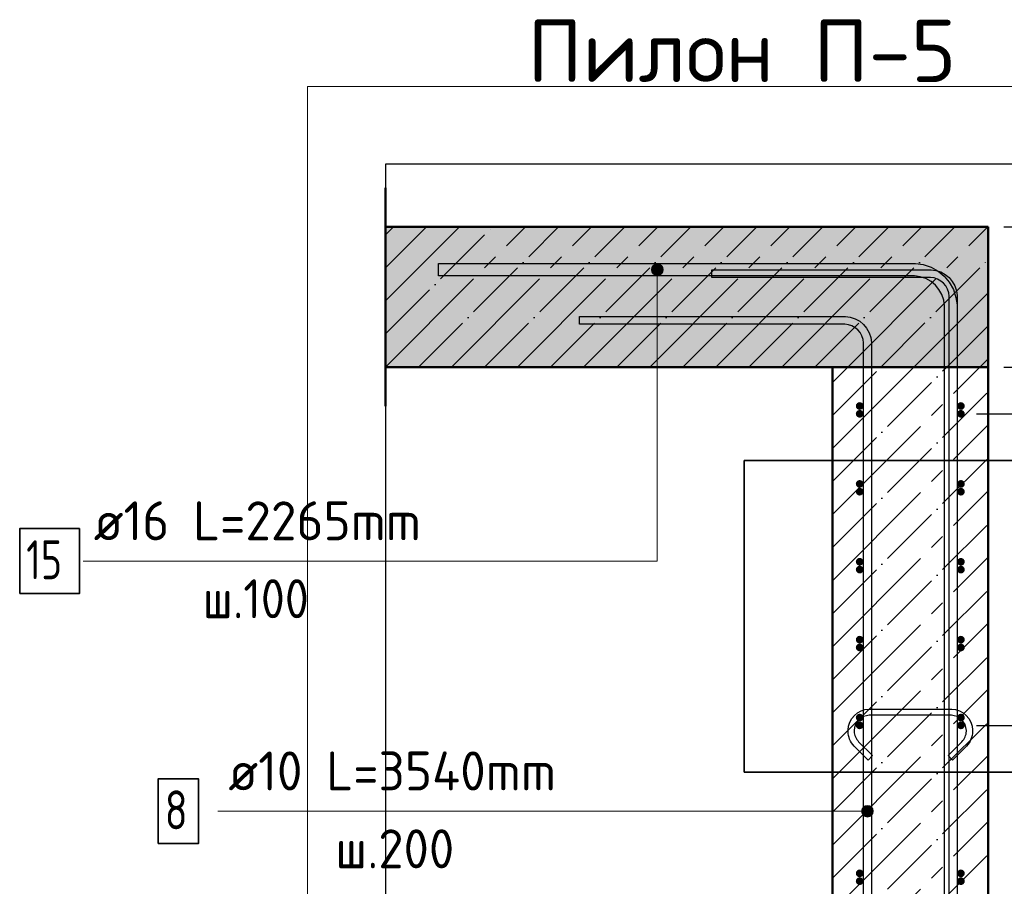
# Model space of a CAD drawing. Header units: millimetres. Extents: x -19950 to 69837, y -2757 to 40090.
# Tile 51 of 136: x -4033 to -2768, y 9246 to 10359. Entities that reach past the tile are written whole.
import ezdxf

# ---------------------------------------------------------------- set-up
doc = ezdxf.new("R2010")
doc.units = ezdxf.units.MM
doc.header["$PDMODE"] = 65
doc.linetypes.add('______11', pattern=[100, 80, -10, 0, -10])
doc.linetypes.add('______5', pattern=[220, 160, -20, 20, -20])
for name, color, linetype, lineweight in [('Standard', 7, 'Continuous', 25), ('Арм.стержн. Арматура края', 96, 'Continuous', 35), ('Арм.стержн. вертикальными 1', 22, 'Continuous', 35), ('Арм.стержн.горизонт. 1', 180, 'Continuous', 35), ('Размерная линия_ общее', 7, 'Continuous', 13)]:
    doc.layers.add(name, color=color, linetype=linetype, lineweight=lineweight)
doc.layers.add('Арм.стержн. вертикальными 2', color=7, linetype='Continuous', lineweight=35, true_color=0x006e00)
doc.layers.add('Арм.стержн.Стяжки', color=7, linetype='Continuous', lineweight=35, true_color=0x501e0f)
doc.styles.add('ISOCPEUR', font='ISOCPEUR')
doc.dimstyles.new('DIMSTYLE_12', dxfattribs={"dimtxt": 44, "dimasz": 50, "dimexe": 0, "dimexo": 0, "dimgap": 22, "dimtad": 0, "dimdec": 0, "dimrnd": 5, "dimzin": 12, "dimdsep": 46, "dimtxsty": 'ISOCPEUR', "dimblk1": 'ALL_ML_STRICH', "dimblk2": 'ALL_ML_STRICH', "dimsah": 1, "dimcen": 0, "dimclrd": 7, "dimclre": 256, "dimclrt": 7, "dimadec": 0, "dimazin": 0, "dimtfac": 1, "dimtdec": 0, "dimtix": 1, "dimtmove": 2, "dimatfit": 3, "dimfxl": 0, "dimtvp": 1.2, "dimtzin": 0, "dimlwd": 0, "dimlwe": -3, "dimarcsym": 0})
doc.dimstyles.new('DIMSTYLE_7', dxfattribs={"dimtxt": 44, "dimasz": 50, "dimexe": 0, "dimexo": 0, "dimgap": 22, "dimtad": 2, "dimdec": 0, "dimrnd": 5, "dimzin": 12, "dimdsep": 46, "dimtxsty": 'ISOCPEUR', "dimblk1": 'ALL_ML_STRICH', "dimblk2": 'ALL_ML_STRICH', "dimsah": 1, "dimcen": 0, "dimclrd": 7, "dimclre": 256, "dimclrt": 7, "dimadec": 0, "dimazin": 0, "dimtfac": 1, "dimtdec": 0, "dimtix": 1, "dimtmove": 2, "dimatfit": 3, "dimfxl": 0, "dimtzin": 0, "dimlwd": 0, "dimlwe": -3, "dimarcsym": 0})

# ---------------------------------------------------------------- blocks, each defined once
blk = doc.blocks.new('ALL_ML_STRICH')
at = {"color": 0, "linetype": 'ByBlock', "lineweight": -2}
for p, q in [((-0.3, -0.3), (0.3, 0.3)), ((0, -0.5), (0, 0.5)), ((-1, 0), (0.5, 0))]:
    blk.add_line(p, q, dxfattribs=at)
blk = doc.blocks.new('*D241')
at = {"layer": 'DEFPOINTS', "color": 7, "linetype": 'Continuous', "lineweight": 13, "transparency": 33554687}
for p in [(-2788.4, 9912.6), (-2740.5, 6792.6), (-2411.2, 6792.6)]:
    blk.add_point(p, dxfattribs=at)
at = {"layer": 'Размерная линия_ общее', "color": 253, "linetype": 'Continuous', "lineweight": -2, "true_color": 0xa0a0a0, "transparency": 33554687}
for p, q in [((-2768.4, 9912.6), (-2411.2, 9912.6)), ((-2720.5, 6792.6), (-2411.2, 6792.6))]:
    blk.add_line(p, q, dxfattribs=at)
at = {"layer": 'Размерная линия_ общее', "color": 7, "linetype": 'Continuous', "lineweight": -2, "transparency": 33554687}
blk.add_line((-2411.2, 6792.6), (-2411.2, 9912.6), dxfattribs=at)
at = {"layer": 'Размерная линия_ общее', "color": 7, "linetype": 'Continuous', "lineweight": 13, "transparency": 33554687, "xscale": 50, "yscale": 50, "zscale": 50}
for p, rotation in [((-2411.2, 9912.6), 90), ((-2411.2, 6792.6), 270)]:
    blk.add_blockref('ALL_ML_STRICH', p, dxfattribs=dict(at, rotation=rotation))
at = {"layer": 'Размерная линия_ общее', "color": 7, "linetype": 'Continuous', "lineweight": 13, "transparency": 33554687, "insert": (-2448.2, 8359.2), "char_height": 44, "width": 176, "attachment_point": 5, "rotation": 90, "style": 'ISOCPEUR'}
blk.add_mtext('\\A1;{3120}', dxfattribs=at)
blk = doc.blocks.new('*D242')
at = {"layer": 'DEFPOINTS', "color": 7, "linetype": 'Continuous', "lineweight": 13, "transparency": 33554687}
for p in [(-2788.4, 10092.6), (-2788.4, 9912.6), (-2411.2, 9912.6)]:
    blk.add_point(p, dxfattribs=at)
at = {"layer": 'Размерная линия_ общее', "color": 253, "linetype": 'Continuous', "lineweight": -2, "true_color": 0xa0a0a0, "transparency": 33554687}
for p, q in [((-2768.4, 10092.6), (-2411.2, 10092.6)), ((-2768.4, 9912.6), (-2411.2, 9912.6))]:
    blk.add_line(p, q, dxfattribs=at)
at = {"layer": 'Размерная линия_ общее', "color": 7, "linetype": 'Continuous', "lineweight": -2, "transparency": 33554687}
blk.add_line((-2411.2, 9912.6), (-2411.2, 10092.6), dxfattribs=at)
at = {"layer": 'Размерная линия_ общее', "color": 7, "linetype": 'Continuous', "lineweight": 13, "transparency": 33554687, "xscale": 50, "yscale": 50, "zscale": 50}
for p, rotation in [((-2411.2, 10092.6), 90), ((-2411.2, 9912.6), 270)]:
    blk.add_blockref('ALL_ML_STRICH', p, dxfattribs=dict(at, rotation=rotation))
at = {"layer": 'Размерная линия_ общее', "color": 7, "linetype": 'Continuous', "lineweight": 13, "transparency": 33554687, "insert": (-2448.2, 10009.2), "char_height": 44, "width": 132, "attachment_point": 5, "rotation": 90, "style": 'ISOCPEUR'}
blk.add_mtext('\\A1;{180}', dxfattribs=at)
blk = doc.blocks.new('*D245')
at = {"layer": 'DEFPOINTS', "color": 7, "linetype": 'Continuous', "lineweight": 13, "transparency": 33554687}
for p in [(-2823.4, 9452.6), (-2823.4, 7252.6), (-2618.4, 7252.6)]:
    blk.add_point(p, dxfattribs=at)
at = {"layer": 'Размерная линия_ общее', "color": 253, "linetype": 'Continuous', "lineweight": -2, "true_color": 0xa0a0a0, "transparency": 33554687}
for p, q in [((-2803.4, 9452.6), (-2618.4, 9452.6)), ((-2803.4, 7252.6), (-2618.4, 7252.6))]:
    blk.add_line(p, q, dxfattribs=at)
at = {"layer": 'Размерная линия_ общее', "color": 7, "linetype": 'Continuous', "lineweight": -2, "transparency": 33554687}
blk.add_line((-2618.4, 7252.6), (-2618.4, 9452.6), dxfattribs=at)
at = {"layer": 'Размерная линия_ общее', "color": 7, "linetype": 'Continuous', "lineweight": 13, "transparency": 33554687, "xscale": 50, "yscale": 50, "zscale": 50}
for p, rotation in [((-2618.4, 9452.6), 90), ((-2618.4, 7252.6), 270)]:
    blk.add_blockref('ALL_ML_STRICH', p, dxfattribs=dict(at, rotation=rotation))
at = {"layer": 'Размерная линия_ общее', "color": 7, "linetype": 'Continuous', "lineweight": 13, "transparency": 33554687, "insert": (-2677.4, 8208.6), "char_height": 44, "width": 2.2, "attachment_point": 1, "rotation": 90, "line_spacing_factor": 0.60241, "style": 'ISOCPEUR'}
blk.add_mtext('\\W0.91;11х200=2200', dxfattribs=at)
blk = doc.blocks.new('*D246')
at = {"layer": 'DEFPOINTS', "color": 7, "linetype": 'Continuous', "lineweight": 13, "transparency": 33554687}
for p in [(-2823.4, 9852.6), (-2823.4, 9452.6), (-2618.4, 9452.6)]:
    blk.add_point(p, dxfattribs=at)
at = {"layer": 'Размерная линия_ общее', "color": 253, "linetype": 'Continuous', "lineweight": -2, "true_color": 0xa0a0a0, "transparency": 33554687}
for p, q in [((-2803.4, 9852.6), (-2618.4, 9852.6)), ((-2803.4, 9452.6), (-2618.4, 9452.6))]:
    blk.add_line(p, q, dxfattribs=at)
at = {"layer": 'Размерная линия_ общее', "color": 7, "linetype": 'Continuous', "lineweight": -2, "transparency": 33554687}
blk.add_line((-2618.4, 9452.6), (-2618.4, 9852.6), dxfattribs=at)
at = {"layer": 'Размерная линия_ общее', "color": 7, "linetype": 'Continuous', "lineweight": 13, "transparency": 33554687, "xscale": 50, "yscale": 50, "zscale": 50}
for p, rotation in [((-2618.4, 9852.6), 90), ((-2618.4, 9452.6), 270)]:
    blk.add_blockref('ALL_ML_STRICH', p, dxfattribs=dict(at, rotation=rotation))
at = {"layer": 'Размерная линия_ общее', "color": 7, "linetype": 'Continuous', "lineweight": 13, "transparency": 33554687, "insert": (-2677.4, 9586.6), "char_height": 44, "width": 2.2, "attachment_point": 1, "rotation": 90, "line_spacing_factor": 0.60241, "style": 'ISOCPEUR'}
blk.add_mtext('\\W0.91;4х100', dxfattribs=at)
blk = doc.blocks.new('*D247')
at = {"layer": 'DEFPOINTS', "color": 7, "linetype": 'Continuous', "lineweight": 13, "transparency": 33554687}
for p in [(-2788.4, 9912.6), (-2823.4, 9852.6), (-2618.4, 9852.6)]:
    blk.add_point(p, dxfattribs=at)
at = {"layer": 'Размерная линия_ общее', "color": 253, "linetype": 'Continuous', "lineweight": -2, "true_color": 0xa0a0a0, "transparency": 33554687}
for p, q in [((-2768.4, 9912.6), (-2618.4, 9912.6)), ((-2803.4, 9852.6), (-2618.4, 9852.6))]:
    blk.add_line(p, q, dxfattribs=at)
at = {"layer": 'Размерная линия_ общее', "color": 7, "linetype": 'Continuous', "lineweight": -2, "transparency": 33554687}
blk.add_line((-2618.4, 9852.6), (-2618.4, 9912.6), dxfattribs=at)
at = {"layer": 'Размерная линия_ общее', "color": 7, "linetype": 'Continuous', "lineweight": 13, "transparency": 33554687, "xscale": 50, "yscale": 50, "zscale": 50}
for p, rotation in [((-2618.4, 9912.6), 90), ((-2618.4, 9852.6), 270)]:
    blk.add_blockref('ALL_ML_STRICH', p, dxfattribs=dict(at, rotation=rotation))
at = {"layer": 'Размерная линия_ общее', "color": 7, "linetype": 'Continuous', "lineweight": 13, "transparency": 33554687, "insert": (-2529.4, 9780.7), "char_height": 44, "width": 88, "attachment_point": 5, "rotation": 90, "style": 'ISOCPEUR'}
blk.add_mtext('\\A1;{60}', dxfattribs=at)

msp = doc.modelspace()

# ---------------------------------------------------------------- hatches: boundary and pattern name
at = {"layer": 'Standard', "linetype": 'Continuous', "lineweight": -3, "transparency": 33554687}
msp.add_hatch(color=7, dxfattribs=at).paths.add_polyline_path([(-2788.4, 9912.6), (-2788.4, 10092.6), (-3562.6, 10092.6), (-3562.6, 9912.6)])
at = {"layer": 'Арм.стержн. Арматура края', "linetype": 'Continuous', "lineweight": 50, "transparency": 33554687}
for points in [[(-2948.4, 9862.6), (-2948.8, 9864.5), (-2949.9, 9866.1), (-2951.5, 9867.2), (-2953.4, 9867.6), (-2955.3, 9867.2), (-2956.9, 9866.1), (-2958, 9864.5), (-2958.4, 9862.6), (-2958, 9860.7), (-2956.9, 9859.1), (-2955.3, 9858), (-2953.4, 9857.6), (-2951.5, 9858), (-2949.9, 9859.1), (-2948.8, 9860.7)], [(-2818.4, 9862.6), (-2818.8, 9864.5), (-2819.9, 9866.1), (-2821.5, 9867.2), (-2823.4, 9867.6), (-2825.3, 9867.2), (-2826.9, 9866.1), (-2828, 9864.5), (-2828.4, 9862.6), (-2828, 9860.7), (-2826.9, 9859.1), (-2825.3, 9858), (-2823.4, 9857.6), (-2821.5, 9858), (-2819.9, 9859.1), (-2818.8, 9860.7)], [(-2948.4, 9762.6), (-2948.8, 9764.5), (-2949.9, 9766.1), (-2951.5, 9767.2), (-2953.4, 9767.6), (-2955.3, 9767.2), (-2956.9, 9766.1), (-2958, 9764.5), (-2958.4, 9762.6), (-2958, 9760.7), (-2956.9, 9759.1), (-2955.3, 9758), (-2953.4, 9757.6), (-2951.5, 9758), (-2949.9, 9759.1), (-2948.8, 9760.7)], [(-2818.4, 9762.6), (-2818.8, 9764.5), (-2819.9, 9766.1), (-2821.5, 9767.2), (-2823.4, 9767.6), (-2825.3, 9767.2), (-2826.9, 9766.1), (-2828, 9764.5), (-2828.4, 9762.6), (-2828, 9760.7), (-2826.9, 9759.1), (-2825.3, 9758), (-2823.4, 9757.6), (-2821.5, 9758), (-2819.9, 9759.1), (-2818.8, 9760.7)], [(-2948.4, 9662.6), (-2948.8, 9664.5), (-2949.9, 9666.1), (-2951.5, 9667.2), (-2953.4, 9667.6), (-2955.3, 9667.2), (-2956.9, 9666.1), (-2958, 9664.5), (-2958.4, 9662.6), (-2958, 9660.7), (-2956.9, 9659.1), (-2955.3, 9658), (-2953.4, 9657.6), (-2951.5, 9658), (-2949.9, 9659.1), (-2948.8, 9660.7)], [(-2818.4, 9662.6), (-2818.8, 9664.5), (-2819.9, 9666.1), (-2821.5, 9667.2), (-2823.4, 9667.6), (-2825.3, 9667.2), (-2826.9, 9666.1), (-2828, 9664.5), (-2828.4, 9662.6), (-2828, 9660.7), (-2826.9, 9659.1), (-2825.3, 9658), (-2823.4, 9657.6), (-2821.5, 9658), (-2819.9, 9659.1), (-2818.8, 9660.7)], [(-2948.4, 9562.6), (-2948.8, 9564.5), (-2949.9, 9566.1), (-2951.5, 9567.2), (-2953.4, 9567.6), (-2955.3, 9567.2), (-2956.9, 9566.1), (-2958, 9564.5), (-2958.4, 9562.6), (-2958, 9560.7), (-2956.9, 9559.1), (-2955.3, 9558), (-2953.4, 9557.6), (-2951.5, 9558), (-2949.9, 9559.1), (-2948.8, 9560.7)], [(-2818.4, 9562.6), (-2818.8, 9564.5), (-2819.9, 9566.1), (-2821.5, 9567.2), (-2823.4, 9567.6), (-2825.3, 9567.2), (-2826.9, 9566.1), (-2828, 9564.5), (-2828.4, 9562.6), (-2828, 9560.7), (-2826.9, 9559.1), (-2825.3, 9558), (-2823.4, 9557.6), (-2821.5, 9558), (-2819.9, 9559.1), (-2818.8, 9560.7)], [(-2948.4, 9462.6), (-2948.8, 9464.5), (-2949.9, 9466.1), (-2951.5, 9467.2), (-2953.4, 9467.6), (-2955.3, 9467.2), (-2956.9, 9466.1), (-2958, 9464.5), (-2958.4, 9462.6), (-2958, 9460.7), (-2956.9, 9459.1), (-2955.3, 9458), (-2953.4, 9457.6), (-2951.5, 9458), (-2949.9, 9459.1), (-2948.8, 9460.7)], [(-2818.4, 9462.6), (-2818.8, 9464.5), (-2819.9, 9466.1), (-2821.5, 9467.2), (-2823.4, 9467.6), (-2825.3, 9467.2), (-2826.9, 9466.1), (-2828, 9464.5), (-2828.4, 9462.6), (-2828, 9460.7), (-2826.9, 9459.1), (-2825.3, 9458), (-2823.4, 9457.6), (-2821.5, 9458), (-2819.9, 9459.1), (-2818.8, 9460.7)], [(-2948.4, 9262.6), (-2948.8, 9264.5), (-2949.9, 9266.1), (-2951.5, 9267.2), (-2953.4, 9267.6), (-2955.3, 9267.2), (-2956.9, 9266.1), (-2958, 9264.5), (-2958.4, 9262.6), (-2958, 9260.7), (-2956.9, 9259.1), (-2955.3, 9258), (-2953.4, 9257.6), (-2951.5, 9258), (-2949.9, 9259.1), (-2948.8, 9260.7)], [(-2818.4, 9262.6), (-2818.8, 9264.5), (-2819.9, 9266.1), (-2821.5, 9267.2), (-2823.4, 9267.6), (-2825.3, 9267.2), (-2826.9, 9266.1), (-2828, 9264.5), (-2828.4, 9262.6), (-2828, 9260.7), (-2826.9, 9259.1), (-2825.3, 9258), (-2823.4, 9257.6), (-2821.5, 9258), (-2819.9, 9259.1), (-2818.8, 9260.7)]]:
    msp.add_hatch(color=4, dxfattribs=at).paths.add_polyline_path(points)
at = {"layer": 'Арм.стержн. вертикальными 1', "linetype": 'Continuous', "lineweight": 13, "transparency": 33554687}
for points in [[(-2949.8, 9346.2), (-2947.1, 9336), (-2947.1, 9348.9)], [(-2947.1, 9348.9), (-2943.4, 9334.9), (-2943.4, 9349.9)], [(-2947.1, 9348.9), (-2947.1, 9336), (-2943.4, 9334.9)], [(-2943.4, 9349.9), (-2943.4, 9334.9), (-2939.6, 9336)], [(-2943.4, 9349.9), (-2939.6, 9336), (-2939.6, 9348.9)], [(-2939.6, 9348.9), (-2939.6, 9336), (-2936.9, 9338.7)], [(-2939.6, 9348.9), (-2936.9, 9338.7), (-2936.9, 9346.2)], [(-2949.8, 9338.7), (-2949.8, 9346.2), (-2950.9, 9342.4)], [(-2949.8, 9346.2), (-2949.8, 9338.7), (-2947.1, 9336)], [(-2936.9, 9346.2), (-2936.9, 9338.7), (-2935.9, 9342.4)]]:
    msp.add_hatch(color=7, dxfattribs=at).paths.add_polyline_path(points)
at = {"layer": 'Арм.стержн. вертикальными 2', "linetype": 'Continuous', "lineweight": 13, "transparency": 33554687}
for points in [[(-3219.8, 10041.4), (-3206.9, 10041.4), (-3209.6, 10044.1)], [(-3219.8, 10041.4), (-3209.6, 10044.1), (-3217.1, 10044.1)], [(-3217.1, 10044.1), (-3209.6, 10044.1), (-3213.4, 10045.1)], [(-3220.9, 10037.6), (-3205.9, 10037.6), (-3206.9, 10041.4)], [(-3220.9, 10037.6), (-3206.9, 10041.4), (-3219.8, 10041.4)], [(-3219.8, 10033.9), (-3205.9, 10037.6), (-3220.9, 10037.6)], [(-3219.8, 10033.9), (-3206.9, 10033.9), (-3205.9, 10037.6)], [(-3217.1, 10031.2), (-3206.9, 10033.9), (-3219.8, 10033.9)], [(-3217.1, 10031.2), (-3209.6, 10031.2), (-3206.9, 10033.9)], [(-3209.6, 10031.2), (-3217.1, 10031.2), (-3213.4, 10030.1)]]:
    msp.add_hatch(color=7, dxfattribs=at).paths.add_polyline_path(points)
at = {"layer": 'Арм.стержн.горизонт. 1', "linetype": 'Continuous', "lineweight": 50, "transparency": 33554687}
for points in [[(-2948.4, 9852.6), (-2948.8, 9854.5), (-2949.9, 9856.1), (-2951.5, 9857.2), (-2953.4, 9857.6), (-2955.3, 9857.2), (-2956.9, 9856.1), (-2958, 9854.5), (-2958.4, 9852.6), (-2958, 9850.7), (-2956.9, 9849.1), (-2955.3, 9848), (-2953.4, 9847.6), (-2951.5, 9848), (-2949.9, 9849.1), (-2948.8, 9850.7)], [(-2818.4, 9852.6), (-2818.8, 9854.5), (-2819.9, 9856.1), (-2821.5, 9857.2), (-2823.4, 9857.6), (-2825.3, 9857.2), (-2826.9, 9856.1), (-2828, 9854.5), (-2828.4, 9852.6), (-2828, 9850.7), (-2826.9, 9849.1), (-2825.3, 9848), (-2823.4, 9847.6), (-2821.5, 9848), (-2819.9, 9849.1), (-2818.8, 9850.7)], [(-2948.4, 9752.6), (-2948.8, 9754.5), (-2949.9, 9756.1), (-2951.5, 9757.2), (-2953.4, 9757.6), (-2955.3, 9757.2), (-2956.9, 9756.1), (-2958, 9754.5), (-2958.4, 9752.6), (-2958, 9750.7), (-2956.9, 9749.1), (-2955.3, 9748), (-2953.4, 9747.6), (-2951.5, 9748), (-2949.9, 9749.1), (-2948.8, 9750.7)], [(-2818.4, 9752.6), (-2818.8, 9754.5), (-2819.9, 9756.1), (-2821.5, 9757.2), (-2823.4, 9757.6), (-2825.3, 9757.2), (-2826.9, 9756.1), (-2828, 9754.5), (-2828.4, 9752.6), (-2828, 9750.7), (-2826.9, 9749.1), (-2825.3, 9748), (-2823.4, 9747.6), (-2821.5, 9748), (-2819.9, 9749.1), (-2818.8, 9750.7)], [(-2948.4, 9652.6), (-2948.8, 9654.5), (-2949.9, 9656.1), (-2951.5, 9657.2), (-2953.4, 9657.6), (-2955.3, 9657.2), (-2956.9, 9656.1), (-2958, 9654.5), (-2958.4, 9652.6), (-2958, 9650.7), (-2956.9, 9649.1), (-2955.3, 9648), (-2953.4, 9647.6), (-2951.5, 9648), (-2949.9, 9649.1), (-2948.8, 9650.7)], [(-2818.4, 9652.6), (-2818.8, 9654.5), (-2819.9, 9656.1), (-2821.5, 9657.2), (-2823.4, 9657.6), (-2825.3, 9657.2), (-2826.9, 9656.1), (-2828, 9654.5), (-2828.4, 9652.6), (-2828, 9650.7), (-2826.9, 9649.1), (-2825.3, 9648), (-2823.4, 9647.6), (-2821.5, 9648), (-2819.9, 9649.1), (-2818.8, 9650.7)], [(-2948.4, 9552.6), (-2948.8, 9554.5), (-2949.9, 9556.1), (-2951.5, 9557.2), (-2953.4, 9557.6), (-2955.3, 9557.2), (-2956.9, 9556.1), (-2958, 9554.5), (-2958.4, 9552.6), (-2958, 9550.7), (-2956.9, 9549.1), (-2955.3, 9548), (-2953.4, 9547.6), (-2951.5, 9548), (-2949.9, 9549.1), (-2948.8, 9550.7)], [(-2818.4, 9552.6), (-2818.8, 9554.5), (-2819.9, 9556.1), (-2821.5, 9557.2), (-2823.4, 9557.6), (-2825.3, 9557.2), (-2826.9, 9556.1), (-2828, 9554.5), (-2828.4, 9552.6), (-2828, 9550.7), (-2826.9, 9549.1), (-2825.3, 9548), (-2823.4, 9547.6), (-2821.5, 9548), (-2819.9, 9549.1), (-2818.8, 9550.7)], [(-2948.4, 9452.6), (-2948.8, 9454.5), (-2949.9, 9456.1), (-2951.5, 9457.2), (-2953.4, 9457.6), (-2955.3, 9457.2), (-2956.9, 9456.1), (-2958, 9454.5), (-2958.4, 9452.6), (-2958, 9450.7), (-2956.9, 9449.1), (-2955.3, 9448), (-2953.4, 9447.6), (-2951.5, 9448), (-2949.9, 9449.1), (-2948.8, 9450.7)], [(-2818.4, 9452.6), (-2818.8, 9454.5), (-2819.9, 9456.1), (-2821.5, 9457.2), (-2823.4, 9457.6), (-2825.3, 9457.2), (-2826.9, 9456.1), (-2828, 9454.5), (-2828.4, 9452.6), (-2828, 9450.7), (-2826.9, 9449.1), (-2825.3, 9448), (-2823.4, 9447.6), (-2821.5, 9448), (-2819.9, 9449.1), (-2818.8, 9450.7)], [(-2948.4, 9252.6), (-2948.8, 9254.5), (-2949.9, 9256.1), (-2951.5, 9257.2), (-2953.4, 9257.6), (-2955.3, 9257.2), (-2956.9, 9256.1), (-2958, 9254.5), (-2958.4, 9252.6), (-2958, 9250.7), (-2956.9, 9249.1), (-2955.3, 9248), (-2953.4, 9247.6), (-2951.5, 9248), (-2949.9, 9249.1), (-2948.8, 9250.7)], [(-2818.4, 9252.6), (-2818.8, 9254.5), (-2819.9, 9256.1), (-2821.5, 9257.2), (-2823.4, 9257.6), (-2825.3, 9257.2), (-2826.9, 9256.1), (-2828, 9254.5), (-2828.4, 9252.6), (-2828, 9250.7), (-2826.9, 9249.1), (-2825.3, 9248), (-2823.4, 9247.6), (-2821.5, 9248), (-2819.9, 9249.1), (-2818.8, 9250.7)]]:
    msp.add_hatch(color=4, dxfattribs=at).paths.add_polyline_path(points)

# ---------------------------------------------------------------- linework, layer by layer
at = {"layer": 'Standard', "color": 52, "linetype": 'Continuous', "lineweight": -3, "transparency": 33554687}
for p, q in [((-3562.6, 10172.9), (-3562.6, 6447.4)), ((-2589.7, 10172.9), (-3562.6, 10172.9)), ((-3562.6, 10172.9), (-3562.6, 6447.4)), ((-2589.7, 10172.9), (-3562.6, 10172.9)), ((-2589.7, 9792.6), (-3101.7, 9792.6)), ((-3101.7, 9792.6), (-2589.7, 9792.6)), ((-3101.7, 9792.6), (-3101.7, 9392.6)), ((-3101.7, 9392.6), (-3101.7, 9792.6)), ((-2589.7, 9392.6), (-3101.7, 9392.6)), ((-3101.7, 9392.6), (-2589.7, 9392.6))]:
    msp.add_line(p, q, dxfattribs=at)
at = {"layer": 'Standard', "color": 7, "linetype": 'Continuous', "lineweight": 50, "transparency": 33554687}
for p, q in [((-3562.6, 9862.6), (-3562.6, 10142.6)), ((-2788.4, 10092.6), (-3562.6, 10092.6)), ((-2788.4, 9912.6), (-2788.4, 10092.6)), ((-3562.6, 9912.6), (-2988.4, 9912.6)), ((-2788.4, 9912.6), (-2988.4, 9912.6)), ((-2988.4, 9912.6), (-2988.4, 6792.6)), ((-2988.4, 9912.6), (-2788.4, 9912.6)), ((-2788.4, 6792.6), (-2788.4, 9912.6))]:
    msp.add_line(p, q, dxfattribs=at)
at = {"layer": 'Standard', "color": 7, "linetype": '______11', "lineweight": -3, "transparency": 33554687}
for p, q in [((-3562.6, 10039.9), (-3509.9, 10092.6)), ((-3562.6, 9955.1), (-3425.1, 10092.6)), ((-3520.2, 9912.6), (-3340.2, 10092.6)), ((-3435.3, 9912.6), (-3255.3, 10092.6)), ((-3350.5, 9912.6), (-3170.5, 10092.6)), ((-3265.6, 9912.6), (-3085.6, 10092.6)), ((-3180.8, 9912.6), (-3000.8, 10092.6)), ((-3095.9, 9912.6), (-2915.9, 10092.6)), ((-3011.1, 9912.6), (-2831.1, 10092.6)), ((-2926.2, 9912.6), (-2788.4, 10050.5)), ((-2841.4, 9912.6), (-2788.4, 9965.6)), ((-2988.4, 9765.6), (-2841.4, 9912.6)), ((-2988.4, 9850.5), (-2926.2, 9912.6)), ((-2988.4, 9680.8), (-2788.4, 9880.8)), ((-2988.4, 9595.9), (-2788.4, 9795.9)), ((-2988.4, 9511), (-2788.4, 9711)), ((-2988.4, 9426.2), (-2788.4, 9626.2)), ((-2988.4, 9341.3), (-2788.4, 9541.3)), ((-2988.4, 9256.5), (-2788.4, 9456.5)), ((-2988.4, 9171.6), (-2788.4, 9371.6)), ((-2988.4, 9086.8), (-2788.4, 9286.8))]:
    msp.add_line(p, q, dxfattribs=at)
at = {"layer": 'Standard', "color": 7, "linetype": '______5', "lineweight": -3, "transparency": 33554687}
for p, q in [((-3562.6, 10082.4), (-3552.3, 10092.6)), ((-3562.6, 9997.5), (-3467.5, 10092.6)), ((-3562.6, 9912.6), (-3382.6, 10092.6)), ((-3477.8, 9912.6), (-3297.8, 10092.6)), ((-3392.9, 9912.6), (-3212.9, 10092.6)), ((-3308.1, 9912.6), (-3128.1, 10092.6)), ((-3223.2, 9912.6), (-3043.2, 10092.6)), ((-3138.4, 9912.6), (-2958.4, 10092.6)), ((-3053.5, 9912.6), (-2873.5, 10092.6)), ((-2968.7, 9912.6), (-2788.7, 10092.6)), ((-2883.8, 9912.6), (-2788.4, 10008)), ((-2799, 9912.6), (-2788.4, 9923.2)), ((-2988.4, 9723.2), (-2799, 9912.6)), ((-2988.4, 9808), (-2883.8, 9912.6)), ((-2988.4, 9892.9), (-2968.7, 9912.6)), ((-2988.4, 9638.3), (-2788.4, 9838.3)), ((-2988.4, 9553.5), (-2788.4, 9753.5)), ((-2988.4, 9468.6), (-2788.4, 9668.6)), ((-2988.4, 9383.8), (-2788.4, 9583.8)), ((-2988.4, 9298.9), (-2788.4, 9498.9)), ((-2988.4, 9214.1), (-2788.4, 9414.1)), ((-2988.4, 9129.2), (-2788.4, 9329.2))]:
    msp.add_line(p, q, dxfattribs=at)
at = {"layer": 'Standard', "color": 7, "linetype": 'Continuous', "lineweight": 13, "transparency": 33554687}
msp.add_lwpolyline([(-3662.6, 6347.4), (-2489.7, 6347.4), (-2489.7, 10272.9), (-3662.6, 10272.9), (-3662.6, 6347.4)], dxfattribs=at)
at = {"layer": 'Арм.стержн. вертикальными 1', "color": 7, "linetype": 'Continuous', "lineweight": 13, "transparency": 33554687}
for p, q in [((-2943.4, 9349.9), (-2943.4, 9349.9)), ((-3777.9, 9342.4), (-3032.9, 9342.4)), ((-3032.9, 9342.4), (-2943.4, 9342.4)), ((-2950.9, 9342.4), (-2950.9, 9342.4)), ((-2935.9, 9342.4), (-2935.9, 9342.4)), ((-2943.4, 9334.9), (-2943.4, 9334.9))]:
    msp.add_line(p, q, dxfattribs=at)
at = {"layer": 'Арм.стержн. вертикальными 1', "color": 4, "linetype": 'Continuous', "lineweight": 25, "transparency": 33554687}
for points in [[(-2838.4, 6792.6), (-2838.4, 10003.6), (-2839, 10008.1), (-2840.5, 10012.7), (-2842.9, 10016.9), (-2845.7, 10020.3), (-2849.1, 10023.1), (-2853.3, 10025.5), (-2857.9, 10027), (-2862.4, 10027.6), (-3143.4, 10027.6), (-3143.4, 10037.6), (-2861.7, 10037.6), (-2855.6, 10036.8), (-2849.3, 10034.7), (-2843.4, 10031.4), (-2838.6, 10027.4), (-2834.6, 10022.6), (-2831.3, 10016.7), (-2829.2, 10010.4), (-2828.4, 10004.3), (-2828.4, 6792.6), (-2838.4, 6792.6)], [(-2948.4, 6792.6), (-2948.4, 9943.6), (-2949, 9948.1), (-2950.5, 9952.7), (-2952.9, 9956.9), (-2955.7, 9960.3), (-2959.1, 9963.1), (-2963.3, 9965.5), (-2967.9, 9967), (-2972.4, 9967.6), (-3313.4, 9967.6), (-3313.4, 9977.6), (-2971.7, 9977.6), (-2965.6, 9976.8), (-2959.3, 9974.7), (-2953.4, 9971.4), (-2948.6, 9967.4), (-2944.6, 9962.6), (-2941.3, 9956.7), (-2939.2, 9950.4), (-2938.4, 9944.3), (-2938.4, 6792.6), (-2948.4, 6792.6)]]:
    msp.add_lwpolyline(points, dxfattribs=at)
at = {"layer": 'Арм.стержн. вертикальными 1', "color": 7, "linetype": 'Continuous', "lineweight": 35, "transparency": 33554687}
msp.add_lwpolyline([(-3854.5, 9300.8), (-3802.9, 9300.8), (-3802.9, 9384.1), (-3854.5, 9384.1), (-3854.5, 9300.8)], dxfattribs=at)
at = {"layer": 'Арм.стержн. вертикальными 1', "color": 7, "linetype": 'Continuous', "lineweight": 13, "transparency": 33554687}
msp.add_circle((-2943.4, 9342.4), 7.5, dxfattribs=at)
at = {"layer": 'Арм.стержн. вертикальными 2', "color": 7, "linetype": 'Continuous', "lineweight": 13, "transparency": 33554687}
for p, q in [((-3213.4, 10045.1), (-3213.4, 10045.1)), ((-3220.9, 10037.6), (-3220.9, 10037.6)), ((-3213.4, 9663.5), (-3213.4, 10037.6)), ((-3205.9, 10037.6), (-3205.9, 10037.6)), ((-3213.4, 10030.1), (-3213.4, 10030.1)), ((-3950.9, 9663.5), (-3213.4, 9663.5))]:
    msp.add_line(p, q, dxfattribs=at)
at = {"layer": 'Арм.стержн. вертикальными 2', "color": 7, "linetype": 'Continuous', "lineweight": 25, "transparency": 33554687}
msp.add_lwpolyline([(-3494.4, 10045.6), (-2881.7, 10045.6), (-2872, 10044.3), (-2861.8, 10040.9), (-2852.5, 10035.7), (-2844.8, 10029.2), (-2838.3, 10021.5), (-2833.1, 10012.2), (-2829.7, 10002), (-2828.4, 9992.3), (-2828.4, 8415.6), (-2844.4, 8415.6), (-2844.4, 9991.2), (-2845.4, 9998.4), (-2847.8, 10005.7), (-2851.6, 10012.4), (-2856.1, 10017.9), (-2861.6, 10022.4), (-2868.3, 10026.2), (-2875.6, 10028.6), (-2882.9, 10029.6), (-3494.4, 10029.6), (-3494.4, 10045.6)], dxfattribs=at)
msp.add_lwpolyline([(-3494.4, 10045.6), (-2881.7, 10045.6), (-2872, 10044.3), (-2861.8, 10040.9), (-2852.5, 10035.7), (-2844.8, 10029.2), (-2838.3, 10021.5), (-2833.1, 10012.2), (-2829.7, 10002), (-2828.4, 9992.3), (-2828.4, 8415.6), (-2844.4, 8415.6), (-2844.4, 9991.2), (-2845.4, 9998.4), (-2847.8, 10005.7), (-2851.6, 10012.4), (-2856.1, 10017.9), (-2861.6, 10022.4), (-2868.3, 10026.2), (-2875.6, 10028.6), (-2882.9, 10029.6), (-3494.4, 10029.6), (-3494.4, 10045.6)], dxfattribs=at)
msp.add_lwpolyline([(-3494.4, 10045.6), (-2881.7, 10045.6), (-2872, 10044.3), (-2861.8, 10040.9), (-2852.5, 10035.7), (-2844.8, 10029.2), (-2838.3, 10021.5), (-2833.1, 10012.2), (-2829.7, 10002), (-2828.4, 9992.3), (-2828.4, 8415.6), (-2844.4, 8415.6), (-2844.4, 9991.2), (-2845.4, 9998.4), (-2847.8, 10005.7), (-2851.6, 10012.4), (-2856.1, 10017.9), (-2861.6, 10022.4), (-2868.3, 10026.2), (-2875.6, 10028.6), (-2882.9, 10029.6), (-3494.4, 10029.6), (-3494.4, 10045.6)], dxfattribs=at)
at = {"layer": 'Арм.стержн. вертикальными 2', "color": 7, "linetype": 'Continuous', "lineweight": 35, "transparency": 33554687}
msp.add_lwpolyline([(-4032.5, 9621.8), (-3955.9, 9621.8), (-3955.9, 9705.2), (-4032.5, 9705.2), (-4032.5, 9621.8)], dxfattribs=at)
at = {"layer": 'Арм.стержн. вертикальными 2', "color": 7, "linetype": 'Continuous', "lineweight": 13, "transparency": 33554687}
msp.add_circle((-3213.4, 10037.6), 7.5, dxfattribs=at)
at = {"layer": 'Арм.стержн.горизонт. 1', "color": 52, "linetype": 'Continuous', "lineweight": 50, "transparency": 33554687}
for p, q in [((-2988.4, 9912.6), (-2988.4, 9912.6)), ((-2788.4, 9912.6), (-2788.4, 9912.6))]:
    msp.add_line(p, q, dxfattribs=at)
at = {"layer": 'Арм.стержн.Стяжки', "color": 40, "linetype": 'Continuous', "lineweight": 25, "transparency": 33554687}
msp.add_lwpolyline([(-2942.6, 9408.1), (-2960.7, 9426.1), (-2962.3, 9428.1), (-2963.8, 9430.2), (-2965.2, 9432.4), (-2966.3, 9434.8), (-2967.1, 9437.2), (-2967.8, 9439.7), (-2968.2, 9442.3), (-2968.4, 9444.8), (-2968.4, 9446.8), (-2967.7, 9451.7), (-2966, 9456.8), (-2963.4, 9461.4), (-2960.2, 9465.3), (-2956.3, 9468.5), (-2951.7, 9471.1), (-2946.6, 9472.8), (-2941.7, 9473.5), (-2835.1, 9473.5), (-2830.2, 9472.8), (-2825.1, 9471.1), (-2820.4, 9468.5), (-2816.6, 9465.3), (-2813.4, 9461.4), (-2810.7, 9456.8), (-2809.1, 9451.7), (-2808.4, 9446.8), (-2808.4, 9444.8), (-2808.6, 9442.3), (-2809, 9439.7), (-2809.6, 9437.2), (-2810.5, 9434.8), (-2811.6, 9432.4), (-2812.9, 9430.2), (-2814.5, 9428.1), (-2816.1, 9426.1), (-2834.2, 9408.1), (-2839.8, 9413.7), (-2822, 9431.6), (-2820.7, 9433), (-2819.6, 9434.6), (-2818.7, 9436.2), (-2817.9, 9437.8), (-2817.3, 9439.6), (-2816.8, 9441.4), (-2816.5, 9443.2), (-2816.4, 9445.1), (-2816.4, 9446.2), (-2816.9, 9449.9), (-2818.1, 9453.5), (-2820, 9456.9), (-2822.3, 9459.6), (-2825, 9461.9), (-2828.3, 9463.8), (-2832, 9465), (-2835.6, 9465.5), (-2941.2, 9465.5), (-2944.8, 9465), (-2948.4, 9463.8), (-2951.8, 9461.9), (-2954.5, 9459.6), (-2956.8, 9456.9), (-2958.7, 9453.5), (-2959.9, 9449.9), (-2960.4, 9446.2), (-2960.4, 9445.1), (-2960.3, 9443.2), (-2960, 9441.4), (-2959.5, 9439.6), (-2958.9, 9437.8), (-2958.1, 9436.2), (-2957.1, 9434.6), (-2956, 9433), (-2954.8, 9431.6), (-2936.9, 9413.7), (-2942.6, 9408.1)], dxfattribs=at)

# ---------------------------------------------------------------- texts
at = {"layer": 'Standard', "color": 7, "linetype": 'Continuous', "lineweight": 13, "transparency": 33554687, "insert": (-3380.3, 10318.6), "char_height": 80, "width": 550.788, "attachment_point": 4, "style": 'ISOCPEUR'}
msp.add_mtext('\\A1;{\\fISOCPEUR|i0|b0;\\H80.000000;\\W1.000000;\\C7;Пилон П-5}\\P', dxfattribs=at)
at = {"layer": 'Арм.стержн. вертикальными 1', "color": 7, "linetype": 'Continuous', "lineweight": 25, "transparency": 33554687, "char_height": 50, "attachment_point": 7, "style": 'ISOCPEUR'}
for s, insert, width in [('\\W0.96;ø10 L=3540mm ', (-3764.5, 9369.1), 493.775), ('\\W0.78;8', (-3846.2, 9319.1), 54.401), ('\\W0.95;ш.200 ', (-3627, 9269.1), 218.666)]:
    msp.add_mtext(s, dxfattribs=dict(at, insert=insert, width=width))
at = {"layer": 'Арм.стержн. вертикальными 2', "color": 7, "linetype": 'Continuous', "lineweight": 25, "transparency": 33554687, "char_height": 50, "attachment_point": 7, "style": 'ISOCPEUR'}
for s, insert, width in [('\\W0.96;ø16 L=2265mm ', (-3937.5, 9690.2), 488.754), ('\\W0.75;15', (-4024.2, 9640.2), 78.713), ('\\W0.90;ш.100 ', (-3797.5, 9590.2), 207.478)]:
    msp.add_mtext(s, dxfattribs=dict(at, insert=insert, width=width))

# ---------------------------------------------------------------- dimensions: what is measured, and where the dimension line sits
at = {"layer": 'Размерная линия_ общее', "color": 7, "linetype": 'Continuous', "lineweight": 13, "transparency": 33554687}
for base, p1, p2, dimstyle, picture, middle in [((-2411.2, 10092.6), (-2768.4, 9912.6), (-2768.4, 10092.6), 'DIMSTYLE_7', '*D242', (-2448.2, 10009.2)), ((-2618.4, 9912.6), (-2803.4, 9852.6), (-2768.4, 9912.6), 'DIMSTYLE_12', '*D247', (-2529.4, 9780.7)), ((-2411.2, 9912.6), (-2720.5, 6792.6), (-2768.4, 9912.6), 'DIMSTYLE_7', '*D241', (-2448.2, 8359.2))]:
    dim = msp.add_linear_dim(base=base, p1=p1, p2=p2, angle=90, dimstyle=dimstyle, override={"dimpost": '<>', "dimclrd": 7, "dimclre": 253, "dimclrt": 7, "dimlwd": 0, "dimlwe": 65533}, dxfattribs=at)
    dim.commit()
    dim.dimension.update_dxf_attribs({"geometry": picture, "text_midpoint": middle, "dimtype": 160})
for base, p1, p2, text, picture, middle in [((-2618.4, 9852.6), (-2803.4, 9452.6), (-2803.4, 9852.6), '\\W0.91;4х100', '*D246', (-2640.4, 9652.6)), ((-2618.4, 9452.6), (-2803.4, 7252.6), (-2803.4, 9452.6), '\\W0.91;11х200=2200', '*D245', (-2640.4, 8352.6))]:
    dim = msp.add_linear_dim(base=base, p1=p1, p2=p2, angle=90, text=text, dimstyle='DIMSTYLE_7', override={"dimpost": '<>', "dimclrd": 7, "dimclre": 253, "dimclrt": 7, "dimlwd": 0, "dimlwe": 65533}, dxfattribs=at)
    dim.commit()
    dim.dimension.update_dxf_attribs({"geometry": picture, "text_midpoint": middle, "dimtype": 160})

doc.saveas('drawing.dxf')
